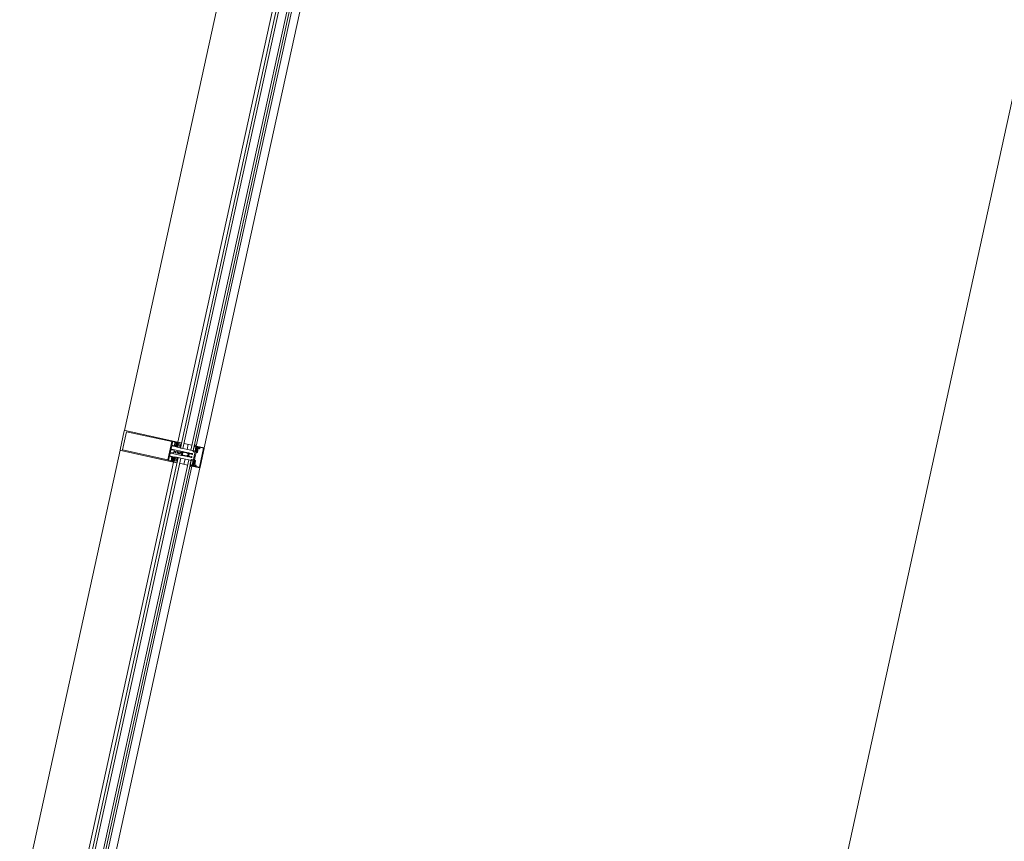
# Model space of a CAD drawing. Header units: metres. Extents: x 233012 to 233264, y 553571 to 554014.
# Tile 138 of 256: x 233196.6 to 233199.01, y 553801.85 to 553803.86. Entities that reach past the tile are written whole.
import ezdxf

# ---------------------------------------------------------------- set-up
doc = ezdxf.new("R2010")
doc.units = ezdxf.units.M
for name, color, linetype, lineweight in [('A-NL$1A_detailuitwerking', 252, 'Continuous', 5), ('A-NL$1B_3D-modellen_algemeen', 252, 'Continuous', 5), ('A-NL23_vloeraanzicht', 252, 'Continuous', 5), ('A-NL30_stijlen_dorpels-pui', 252, 'Continuous', 5), ('A-NL38_vlakvullingen-pui', 252, 'Continuous', 5)]:
    doc.layers.add(name, color=color, linetype=linetype, lineweight=lineweight)

# ---------------------------------------------------------------- blocks, each defined once
blk = doc.blocks.new('NLRS_21_CWP_dubbele beglazing_gen_mie - dubbele beglazing_gen-2812561-01_Situatie')
at = {"layer": 'A-NL38_vlakvullingen-pui'}
for p, q in [((0.588, 0.032), (-0.588, 0.032)), ((-0.588, 0.032), (-0.588, 0.026)), ((-0.588, 0.026), (0.588, 0.026)), ((0.588, 0.026), (0.588, 0.032)), ((0.588, 0.006), (-0.588, 0.006)), ((-0.588, 0.006), (-0.588, 0)), ((-0.588, 0), (0.588, 0)), ((0.588, 0), (0.588, 0.006))]:
    blk.add_line(p, q, dxfattribs=at)
blk = doc.blocks.new('Rectangular Mullion - NLRS_31_CWM_vliesgevelprofiel bxh 50x200_gen_mie-2811811-01_Situatie')
at = {"layer": 'A-NL30_stijlen_dorpels-pui'}
for p, q in [((233199.8898, 553827.935), (233199.6439, 553826.8115)), ((233200.0207, 553827.9063), (233199.7748, 553826.7829)), ((233200.0209, 553827.9063), (233200.0294, 553827.9044)), ((233200.0353, 553827.9031), (233200.0548, 553827.8988)), ((233200.0656, 553827.8965), (233199.8198, 553826.7731)), ((233199.8393, 553826.7688), (233200.0851, 553827.8922)), ((233199.7836, 553826.781), (233199.775, 553826.7828)), ((233199.809, 553826.7754), (233199.7895, 553826.7797))]:
    blk.add_line(p, q, dxfattribs=at)
blk = doc.blocks.new('Rectangular Mullion - vliesgevelprofiel_gen_bxh200x50-V52-01_Situatie')
at = {"layer": 'A-NL30_stijlen_dorpels-pui'}
blk.add_hatch(color=256, dxfattribs=at).paths.add_polyline_path([(-0.025, 0.0408), (-0.0235, 0.0538), (-0.025, 0.1735)])
at = {"layer": 'A-NL$1A_detailuitwerking'}
for p, q in [((-0.025, 0.1735), (-0.025, 0.0408)), ((0.0235, 0.175), (-0.0235, 0.175)), ((-0.0229, 0.0561), (-0.0229, 0.1692)), ((-0.0229, 0.1692), (0.0229, 0.1692)), ((0.0229, 0.1692), (0.0229, 0.0561)), ((0.025, 0.0408), (0.025, 0.1735)), ((-0.0235, 0.0481), (-0.0235, 0.0538)), ((-0.0235, 0.0538), (-0.0141, 0.0538)), ((0.0229, 0.0561), (-0.0229, 0.0561)), ((-0.0141, 0.0538), (-0.0141, 0.0481)), ((-0.0126, 0.0413), (-0.0126, 0.0533)), ((-0.0121, 0.0538), (-0.0065, 0.0538)), ((-0.005, 0.0523), (-0.005, 0.0253)), ((-0.0032, 0.0459), (-0.0032, 0.0533)), ((-0.0027, 0.0538), (0.0027, 0.0538)), ((0.0032, 0.0533), (0.0032, 0.0459)), ((0.005, 0.0253), (0.005, 0.0523)), ((0.0065, 0.0538), (0.0121, 0.0538)), ((0.0126, 0.0533), (0.0126, 0.0413)), ((0.0141, 0.0481), (0.0141, 0.0538)), ((0.0141, 0.0538), (0.0235, 0.0538)), ((0.0235, 0.0538), (0.0235, 0.0481)), ((-0.025, 0.0408), (-0.0231, 0.0408)), ((-0.0236, 0.0408), (-0.025, 0.0408)), ((-0.025, 0.0408), (-0.025, 0.0329)), ((-0.025, 0.0329), (-0.0245, 0.032)), ((-0.0245, 0.032), (-0.0197, 0.032)), ((-0.0229, 0.0401), (-0.0236, 0.0408)), ((-0.0217, 0.0481), (-0.0235, 0.0481)), ((-0.0235, 0.0422), (-0.0235, 0.0449)), ((-0.0235, 0.0449), (-0.0141, 0.0449)), ((-0.0217, 0.0422), (-0.0235, 0.0422)), ((-0.0231, 0.0408), (-0.0217, 0.0422)), ((-0.0219, 0.0408), (-0.023, 0.0408)), ((-0.0229, 0.0469), (-0.0217, 0.0481)), ((-0.0216, 0.0401), (-0.0229, 0.0401)), ((-0.0228, 0.0402), (-0.0214, 0.0401)), ((-0.0218, 0.0445), (-0.0226, 0.0435)), ((-0.0212, 0.0472), (-0.0222, 0.0461)), ((-0.0216, 0.0384), (-0.016, 0.0384)), ((-0.0216, 0.0349), (-0.0216, 0.0384)), ((-0.016, 0.0349), (-0.0216, 0.0349)), ((-0.0212, 0.0417), (-0.0212, 0.0429)), ((-0.0207, 0.0434), (-0.0197, 0.0434)), ((-0.0198, 0.0412), (-0.0207, 0.0412)), ((-0.0171, 0.0475), (-0.0205, 0.0475)), ((-0.0176, 0.044), (-0.02, 0.044)), ((-0.0192, 0.0427), (-0.0198, 0.0412)), ((-0.0197, 0.032), (-0.0189, 0.0334)), ((-0.0178, 0.0412), (-0.0184, 0.0427)), ((-0.0179, 0.0434), (-0.0169, 0.0434)), ((-0.0169, 0.0412), (-0.0178, 0.0412)), ((-0.0157, 0.0331), (-0.017, 0.0336)), ((-0.0167, 0.0343), (-0.0143, 0.0332)), ((-0.0154, 0.0461), (-0.0164, 0.0472)), ((-0.0164, 0.0429), (-0.0164, 0.0417)), ((-0.0161, 0.0402), (-0.0147, 0.0402)), ((-0.016, 0.0384), (-0.016, 0.0349)), ((-0.0141, 0.0481), (-0.0159, 0.0481)), ((-0.0159, 0.0481), (-0.0147, 0.0469)), ((-0.0141, 0.0422), (-0.0159, 0.0422)), ((-0.0159, 0.0422), (-0.0145, 0.0408)), ((-0.015, 0.0435), (-0.0158, 0.0445)), ((-0.0146, 0.0389), (-0.0158, 0.0401)), ((-0.0126, 0.0408), (-0.0157, 0.0408)), ((-0.0135, 0.0329), (-0.0157, 0.0331)), ((-0.0145, 0.0408), (-0.0131, 0.0408)), ((-0.0143, 0.0332), (-0.0126, 0.0332)), ((-0.0141, 0.0449), (-0.0141, 0.0422)), ((-0.0137, 0.032), (-0.0129, 0.032)), ((-0.0126, 0.0332), (-0.0126, 0.0408)), ((-0.0034, 0.0248), (-0.005, 0.0248)), ((-0.005, 0.0248), (-0.005, 0.0107)), ((-0.0045, 0.0248), (-0.0035, 0.0248)), ((0.0027, 0.0454), (-0.0027, 0.0454)), ((-0.0025, 0.0267), (-0.002, 0.0283)), ((-0.0025, 0.0258), (-0.0025, 0.0267)), ((-0.002, 0.0406), (-0.0009, 0.0426)), ((-0.002, 0.0283), (-0.002, 0.0406)), ((-0.0009, 0.0363), (-0.0019, 0.0346)), ((-0.0013, 0.0338), (-0.0004, 0.0354)), ((0.0004, 0.0353), (0.0013, 0.0338)), ((0.0009, 0.0426), (0.002, 0.0406)), ((0.0019, 0.0346), (0.0009, 0.0363)), ((0.002, 0.0406), (0.002, 0.0283)), ((0.002, 0.0283), (0.0025, 0.0267)), ((0.0025, 0.0267), (0.0025, 0.0258)), ((0.005, 0.0248), (0.0034, 0.0248)), ((0.0035, 0.0248), (0.0045, 0.0248)), ((0.005, 0.0107), (0.005, 0.0248)), ((0.0157, 0.0408), (0.0126, 0.0408)), ((0.0126, 0.0408), (0.0126, 0.0332)), ((0.0126, 0.0332), (0.0143, 0.0332)), ((0.0129, 0.032), (0.0137, 0.032)), ((0.0131, 0.0408), (0.0145, 0.0408)), ((0.0157, 0.0331), (0.0135, 0.0329)), ((0.0159, 0.0481), (0.0141, 0.0481)), ((0.0141, 0.0422), (0.0141, 0.0449)), ((0.0141, 0.0449), (0.0235, 0.0449)), ((0.0159, 0.0422), (0.0141, 0.0422)), ((0.0143, 0.0332), (0.0167, 0.0343)), ((0.0145, 0.0408), (0.0159, 0.0422)), ((0.0158, 0.0401), (0.0146, 0.0389)), ((0.0147, 0.0469), (0.0159, 0.0481)), ((0.0147, 0.0402), (0.0161, 0.0402)), ((0.0158, 0.0445), (0.015, 0.0435)), ((0.0164, 0.0472), (0.0154, 0.0461)), ((0.017, 0.0336), (0.0157, 0.0331)), ((0.016, 0.0349), (0.016, 0.0384)), ((0.016, 0.0384), (0.0216, 0.0384)), ((0.0216, 0.0349), (0.016, 0.0349)), ((0.0164, 0.0417), (0.0164, 0.0429)), ((0.0169, 0.0434), (0.0179, 0.0434)), ((0.0178, 0.0412), (0.0169, 0.0412)), ((0.0205, 0.0475), (0.0171, 0.0475)), ((0.02, 0.044), (0.0176, 0.044)), ((0.0184, 0.0427), (0.0178, 0.0412)), ((0.0189, 0.0334), (0.0197, 0.032)), ((0.0198, 0.0412), (0.0192, 0.0427)), ((0.0197, 0.0434), (0.0207, 0.0434)), ((0.0197, 0.032), (0.0245, 0.032)), ((0.0207, 0.0412), (0.0198, 0.0412)), ((0.0222, 0.0461), (0.0212, 0.0472)), ((0.0212, 0.0429), (0.0212, 0.0417)), ((0.0214, 0.0401), (0.0228, 0.0402)), ((0.0229, 0.0401), (0.0216, 0.0401)), ((0.0216, 0.0384), (0.0216, 0.0349)), ((0.0235, 0.0481), (0.0217, 0.0481)), ((0.0217, 0.0481), (0.0229, 0.0469)), ((0.0235, 0.0422), (0.0217, 0.0422)), ((0.0217, 0.0422), (0.0231, 0.0408)), ((0.0226, 0.0435), (0.0218, 0.0445)), ((0.023, 0.0408), (0.0219, 0.0408)), ((0.0236, 0.0408), (0.0229, 0.0401)), ((0.0231, 0.0408), (0.025, 0.0408)), ((0.0235, 0.0449), (0.0235, 0.0422)), ((0.025, 0.0408), (0.0236, 0.0408)), ((0.0245, 0.032), (0.025, 0.0329)), ((0.025, 0.0329), (0.025, 0.0408)), ((-0.0217, 0), (-0.0227, -0.0018)), ((-0.0105, 0), (-0.0217, 0)), ((-0.0099, -0.0011), (-0.0105, 0)), ((-0.0037, 0.0075), (-0.005, 0.0069)), ((-0.005, 0.0069), (-0.005, 0.0011)), ((-0.0048, 0.0098), (-0.0037, 0.0075)), ((-0.0037, 0.0011), (-0.0037, 0.0047)), ((-0.0027, 0.0011), (-0.0037, 0.0011)), ((-0.0035, 0.0119), (-0.0035, 0.0228)), ((-0.0026, 0.0119), (-0.0035, 0.0119)), ((-0.0034, 0.0055), (-0.0007, 0.0082)), ((-0.003, 0.0233), (-0.0017, 0.0233)), ((-0.0026, 0.0096), (-0.0026, 0.0119)), ((-0.0017, 0.0233), (-0.0005, 0.024)), ((-0.0011, 0.0099), (-0.0017, 0.0092)), ((0.0005, 0.024), (0.0017, 0.0233)), ((0.0007, 0.0082), (0.0034, 0.0055)), ((0.0017, 0.0092), (0.0011, 0.0099)), ((0.0017, 0.0233), (0.003, 0.0233)), ((0.0035, 0.0119), (0.0026, 0.0119)), ((0.0026, 0.0119), (0.0026, 0.0096)), ((0.0037, 0.0011), (0.0027, 0.0011)), ((0.0035, 0.0228), (0.0035, 0.0119)), ((0.0037, 0.0075), (0.0048, 0.0098)), ((0.005, 0.0069), (0.0037, 0.0075)), ((0.0037, 0.0047), (0.0037, 0.0011)), ((0.005, 0.0011), (0.005, 0.0069)), ((0.0105, 0), (0.0099, -0.0011)), ((0.0217, 0), (0.0105, 0)), ((0.0227, -0.0018), (0.0217, 0)), ((-0.0239, -0.005), (-0.025, -0.005)), ((-0.025, -0.005), (-0.025, -0.0235)), ((-0.0249, -0.0027), (-0.0248, -0.0045)), ((-0.0248, -0.0045), (-0.0193, -0.0045)), ((-0.0227, -0.0086), (-0.0239, -0.005)), ((-0.0237, -0.0122), (-0.0234, -0.0111)), ((-0.0237, -0.0235), (-0.0237, -0.0122)), ((0.0237, -0.0235), (-0.0237, -0.0235)), ((-0.0203, -0.005), (-0.0235, -0.005)), ((-0.0235, -0.005), (-0.0225, -0.0088)), ((-0.0207, -0.008), (-0.0207, -0.0064)), ((-0.0207, -0.0064), (-0.0195, -0.0064)), ((-0.0205, -0.0144), (-0.0205, -0.0115)), ((-0.0195, -0.0055), (-0.0203, -0.005)), ((-0.02, -0.011), (-0.0108, -0.011)), ((-0.0194, -0.0062), (-0.0199, -0.0068)), ((-0.0199, -0.0068), (-0.0194, -0.0076)), ((-0.0113, -0.009), (-0.0197, -0.009)), ((-0.0195, -0.0064), (-0.0195, -0.0055)), ((-0.0185, -0.0064), (-0.0185, -0.0048)), ((-0.0185, -0.0048), (-0.0172, -0.0048)), ((-0.0163, -0.0064), (-0.0185, -0.0064)), ((-0.018, -0.0071), (-0.0142, -0.0071)), ((-0.0172, -0.0048), (-0.0163, -0.0064)), ((-0.0159, -0.0064), (-0.015, -0.0048)), ((-0.0137, -0.0064), (-0.0159, -0.0064)), ((-0.015, -0.0048), (-0.0137, -0.0048)), ((-0.0137, -0.0048), (-0.0137, -0.0064)), ((-0.0129, -0.0045), (-0.0099, -0.0045)), ((-0.0123, -0.0068), (-0.0128, -0.0062)), ((-0.0128, -0.0076), (-0.0123, -0.0068)), ((-0.0117, -0.005), (-0.0125, -0.0055)), ((-0.0125, -0.0055), (-0.0125, -0.0064)), ((-0.0125, -0.0064), (-0.0113, -0.0064)), ((0, -0.005), (-0.0117, -0.005)), ((-0.0113, -0.0064), (-0.0113, -0.009)), ((-0.0099, -0.0045), (-0.0099, -0.0011)), ((-0.0098, -0.01), (-0.0098, -0.0091)), ((-0.0088, -0.0081), (0, -0.0081)), ((0.0117, -0.005), (0, -0.005)), ((0, -0.0081), (0.0088, -0.0081)), ((0.0098, -0.0091), (0.0098, -0.01)), ((0.0099, -0.0011), (0.0099, -0.0045)), ((0.0099, -0.0045), (0.0129, -0.0045)), ((0.0108, -0.011), (0.02, -0.011)), ((0.0113, -0.009), (0.0113, -0.0064)), ((0.0113, -0.0064), (0.0125, -0.0064)), ((0.0197, -0.009), (0.0113, -0.009)), ((0.0125, -0.0055), (0.0117, -0.005)), ((0.0128, -0.0062), (0.0123, -0.0068)), ((0.0123, -0.0068), (0.0128, -0.0076)), ((0.0125, -0.0064), (0.0125, -0.0055)), ((0.0137, -0.0064), (0.0137, -0.0048)), ((0.0137, -0.0048), (0.015, -0.0048)), ((0.0159, -0.0064), (0.0137, -0.0064)), ((0.0142, -0.0071), (0.018, -0.0071)), ((0.015, -0.0048), (0.0159, -0.0064)), ((0.0163, -0.0064), (0.0172, -0.0048)), ((0.0185, -0.0064), (0.0163, -0.0064)), ((0.0172, -0.0048), (0.0185, -0.0048)), ((0.0185, -0.0048), (0.0185, -0.0064)), ((0.0193, -0.0045), (0.0248, -0.0045)), ((0.0199, -0.0068), (0.0194, -0.0062)), ((0.0194, -0.0076), (0.0199, -0.0068)), ((0.0203, -0.005), (0.0195, -0.0055)), ((0.0195, -0.0055), (0.0195, -0.0064)), ((0.0195, -0.0064), (0.0207, -0.0064)), ((0.0235, -0.005), (0.0203, -0.005)), ((0.0205, -0.0115), (0.0205, -0.0144)), ((0.0207, -0.0064), (0.0207, -0.008)), ((0.0225, -0.0088), (0.0235, -0.005)), ((0.0239, -0.005), (0.0227, -0.0086)), ((0.0234, -0.0111), (0.0237, -0.0122)), ((0.0237, -0.0122), (0.0237, -0.0235)), ((0.025, -0.005), (0.0239, -0.005)), ((0.0248, -0.0045), (0.0249, -0.0027)), ((0.025, -0.0235), (0.025, -0.005)), ((-0.0235, -0.025), (0.0235, -0.025))]:
    blk.add_line(p, q, dxfattribs=at)
for centre, radius, start, end in [((0.0479, 0.0302), 0.0494, 175.7977, 184.735), ((-0.0479, 0.0302), 0.0494, 355.265, 4.2023), ((-0.0479, 0.0302), 0.05, 1.4173, 5.0304), ((-0.0405, -0.0208), 0.02, 18.18, 31.3119)]:
    blk.add_arc(centre, radius, start, end, dxfattribs=at)
for centre, major_axis, start_param, end_param in [((-0.0235, 0.1735), (0, 0.0015), 0, 1.570797), ((0.0235, 0.1735), (-0.00134, 0.00068), 3.610616, 5.181413), ((-0.0121, 0.0533), (0.000438, 0.000241), 1.068763, 2.639559), ((-0.0065, 0.0523), (0.00106, 0.00106), 5.497787, 7.068583), ((-0.0027, 0.0533), (0.000417, 0.000275), 0.987844, 2.55864), ((0.0027, 0.0533), (0.000479, 0.000145), 5.989184, 7.55998), ((0.0065, 0.0523), (0.00145, 0.00038), 1.314602, 2.885398), ((0.0121, 0.0533), (0.0005, 0.000018), 6.247532, 7.818328), ((-0.0226, 0.0465), (0.00015, 0.000477), 1.089743, 4.231336), ((-0.0228, 0.0405), (-0.000272, 0.000187), 5.926495, 8.415104), ((-0.0218, 0.0434), (-0.00042, 0.000656), 0.855684, 2.323661), ((-0.019, 0.0419), (-0.0029, 0.00121), 0.143822, 0.749382), ((-0.0212, 0.044), (0.00074, 0.000305), 0.481671, 2.052467), ((-0.0187, 0.0434), (-0.00275, 0.00338), 1.737235, 3.180711), ((-0.0188, 0.0437), (0.00421, 0.00128), 3.790712, 5.063531), ((-0.0205, 0.0465), (-0.000747, 0.000665), 5.439233, 6.224631), ((-0.0207, 0.0429), (0.000191, 0.000462), 0.392699, 1.963495), ((-0.0207, 0.0417), (0, 0.0005), 1.570796, 3.141593), ((-0.0198, 0.0449), (0.000871, 0.000312), 3.119136, 4.159926), ((-0.0197, 0.0429), (0.00029, 0.000418), 4.931333, 6.889198), ((-0.0137, 0.0427), (-0.0037, 0.01), 2.275457, 2.785703), ((-0.0179, 0.0429), (0, 0.000509), 0, 1.957866), ((-0.0178, 0.0449), (0.000078, 0.000922), 3.434707, 4.475497), ((-0.0168, 0.034), (0.000208, 0.000281), 0.218792, 3.289317), ((-0.0171, 0.0465), (0.000949, 0.000316), 0.463648, 1.249046), ((-0.0164, 0.044), (-0.000794, 0.000098), 3.979138, 5.533029), ((-0.0169, 0.0429), (0.000178, 0.000467), 5.07571, 6.646506), ((-0.0169, 0.0417), (0.000224, 0.000447), 3.60524, 5.176037), ((-0.0186, 0.0419), (-0.00309, 0.00055), 2.965091, 3.571207), ((-0.0158, 0.0434), (-0.000096, 0.000774), 3.265663, 4.733634), ((-0.015, 0.0465), (0.000009, 0.0005), 2.374704, 5.516297), ((-0.0147, 0.0395), (0.000532, 0.000373), 4.187828, 7.242969), ((-0.0134, 0.0323), (0.000476, 0.000365), 5.105496, 7.288456), ((-0.0131, 0.0413), (0.000491, 0.000095), 4.522136, 6.092932), ((-0.0045, 0.0253), (-0.000073, 0.000495), 1.425068, 2.995864), ((-0.0035, 0.0258), (-0.000759, 0.000651), 2.27987, 3.850666), ((-0.0034, 0.0263), (0.00085, 0.00123), 3.746317, 5.392409), ((-0.0027, 0.0459), (-0.000101, 0.00049), 1.36835, 2.939147), ((0.0479, 0.0302), (0.0263, 0.0425), 2.037369, 2.10043), ((0, 0.0261), (-0.000916, 0.000916), 0.784951, 2.35613), ((0, 0.0421), (-0.001, 0.00003), 3.695167, 5.789562), ((0, 0.0358), (-0.000551, 0.000835), 4.652438, 6.72012), ((0, 0.0231), (0.00026, 0.000968), 6.024039, 7.050589), ((0, 0.0351), (0.000492, 0.000091), 0.340637, 2.397257), ((0, 0.0261), (0.000916, 0.000916), 3.926865, 5.498043), ((0.0034, 0.0263), (0.00106, 0.00106), 2.280898, 3.926991), ((0.0035, 0.0258), (0.000894, 0.000447), 2.677945, 4.248741), ((0.0027, 0.0459), (0.000069, 0.000495), 3.280743, 4.851539), ((0.0045, 0.0253), (0.000491, 0.000095), 4.522136, 6.092932), ((0.0131, 0.0413), (0.000045, 0.000498), 1.660723, 3.231519), ((0.0134, 0.0323), (-0.000526, 0.000289), 5.127272, 7.310232), ((0.0137, 0.0427), (0.00589, 0.00893), 3.724545, 4.234792), ((0.0147, 0.0395), (0.000479, 0.000439), 0.828624, 3.883765), ((0.015, 0.0465), (-0.00008, 0.000494), 0.624523, 3.766116), ((0.0158, 0.0434), (-0.000361, 0.000691), 0.944564, 2.412535), ((0.0186, 0.0419), (-0.00309, 0.00057), 6.211958, 6.818073), ((0.0164, 0.044), (-0.0008, 0.000022), 4.041581, 5.595472), ((0.0187, 0.0434), (0.00408, 0.00154), 3.629782, 5.073258), ((0.0188, 0.0437), (-0.00406, 0.00169), 1.318109, 2.590928), ((0.0171, 0.0465), (0.000973, 0.00023), 1.338972, 2.124371), ((0.0169, 0.0429), (-0.000077, 0.000494), 6.128334, 7.69913), ((0.0169, 0.0417), (0.000224, 0.000447), 2.034444, 3.60524), ((0.0168, 0.034), (0.000051, 0.000346), 3.778279, 6.848805), ((0.0178, 0.0449), (0.000925, 0.000023), 3.437778, 4.478568), ((0.0179, 0.0429), (0.000463, 0.00021), 5.470133, 7.427998), ((0.0197, 0.0429), (0.000384, 0.000334), 0.854261, 2.812127), ((0.0198, 0.0449), (-0.000787, 0.000486), 2.332935, 3.373724), ((0.0205, 0.0465), (-0.00099, 0.000139), 4.066141, 4.851539), ((0.0212, 0.044), (-0.000777, 0.000191), 4.080745, 5.651541), ((0.0207, 0.0429), (-0.000236, 0.000441), 4.220992, 5.791788), ((0.0207, 0.0417), (-0.000199, 0.000459), 2.73277, 4.303566), ((0.019, 0.0419), (-0.00313, 0.00029), 2.882626, 3.488186), ((0.0218, 0.0434), (-0.000764, 0.000153), 2.016696, 3.484673), ((0.0226, 0.0465), (-0.000218, 0.00045), 1.904941, 5.046534), ((0.0228, 0.0405), (0.000011, 0.00033), 3.214304, 5.702913), ((-0.003, 0.0107), (-0.00168, 0.00109), 0.576286, 1.012179), ((-0.004, 0.0011), (-0.000851, 0.000526), 0.553574, 2.300346), ((-0.0037, 0.0011), (-0.000689, 0.000725), 2.206027, 3.952898), ((-0.0027, 0.0047), (0.000973, 0.00023), 2.124361, 2.909769), ((-0.003, 0.0228), (0.000094, 0.000491), 0.190253, 1.761049), ((-0.0021, 0.0096), (-0.000133, 0.000482), 1.269335, 3.656781), ((0, 0.0089), (-0.00064, 0.00136), 5.844841, 6.63087), ((0, 0.0075), (-0.000995, 0.000098), 4.810157, 5.59648), ((0, 0.0089), (0.00106, 0.00106), 0, 0.786029), ((0, 0.0075), (-0.0009, 0.000435), 4.377786, 5.16411), ((0.0021, 0.0096), (0.000017, 0.0005), 2.390403, 4.777849), ((0.0037, 0.0011), (0.000954, 0.000301), 2.836182, 4.583053), ((0.003, 0.0228), (0.000094, 0.000491), 4.902642, 6.473438), ((0.0027, 0.0047), (-0.000433, 0.000901), 4.264357, 5.049764), ((0.004, 0.0011), (-0.000238, 0.000971), 2.725757, 4.472529), ((0.003, 0.0107), (0.00136, 0.00146), 5.026291, 5.462185), ((-0.0275, -0.0005), (-0.000179, 0.000356), 5.816041, 8.699377), ((-0.0289, -0.0059), (0.0019, 0.00472), 5.774591, 6.407606), ((-0.0279, -0.0064), (-0.0034, 0.00526), 4.937872, 5.648125), ((-0.0235, -0.0235), (-0.0013, 0.00074), 0.515188, 2.085985), ((-0.0232, -0.0016), (-0.00002, 0.0005), 2.315222, 4.147817), ((-0.0213, -0.0106), (-0.00021, 0.00212), 0.853429, 1.671043), ((-0.0229, -0.0101), (-0.000186, 0.000572), 6.098445, 8.08587), ((-0.0234, -0.0088), (0.000392, 0.00058), 4.259893, 5.620941), ((-0.0231, -0.0089), (-0.000567, 0.000163), 2.039914, 3.694817), ((-0.021, -0.0144), (0.000426, 0.000262), 2.907544, 5.731836), ((-0.0197, -0.008), (-0.000984, 0.000175), 0.176495, 1.747291), ((-0.02, -0.0115), (-0.000109, 0.000487), 6.059964, 7.63516), ((-0.0136, -0.0055), (-0.00565, 0.00119), 0.037592, 0.33537), ((-0.0188, -0.0071), (0.000752, 0.000274), 3.490658, 5.934119), ((-0.0134, -0.0071), (-0.000545, 0.000585), 0.821052, 3.264513), ((-0.0186, -0.0055), (-0.0054, 0.00202), 3.371602, 3.66938), ((-0.0108, -0.01), (0.00099, 0.000135), 4.576916, 6.147712), ((-0.0088, -0.0091), (0.00016, 0.000986), 0.160875, 1.731672), ((0.0088, -0.0091), (0.000994, 0.000098), 6.184488, 7.755284), ((0.0108, -0.01), (0.000828, 0.00056), 2.546448, 4.117244), ((0.0186, -0.0055), (0.00385, 0.0043), 2.132148, 2.429925), ((0.0134, -0.0071), (-0.000725, 0.000338), 1.134464, 3.577925), ((0.0188, -0.0071), (-0.000545, 0.000585), 0.821052, 3.264513), ((0.0136, -0.0055), (-0.00521, 0.00247), 3.45679, 3.754568), ((0.0197, -0.008), (-0.000792, 0.000609), 2.225893, 3.79669), ((0.02, -0.0115), (0.00025, 0.000432), 5.234915, 6.81011), ((0.021, -0.0144), (0.000465, 0.000184), 2.765017, 5.589309), ((0.0405, -0.0208), (0.0079, 0.0184), 1.429922, 1.659117), ((0.0231, -0.0089), (0.000351, 0.000474), 1.933959, 3.588861), ((0.0234, -0.0088), (-0.000694, 0.000089), 6.096728, 7.458055), ((0.0232, -0.0016), (0.000115, 0.000487), 2.326219, 4.158815), ((0.0213, -0.0106), (0.00163, 0.00137), 5.381461, 6.199018), ((0.0229, -0.0101), (-0.000427, 0.000424), 3.377916, 5.36534), ((0.0279, -0.0064), (0.006, 0.00179), 1.341626, 2.05188), ((0.0235, -0.0235), (-0.00046, 0.00143), 2.831899, 4.400972), ((0.0289, -0.0059), (0.00507, 0.00044), 1.742832, 2.375847), ((0.0275, -0.0005), (-0.000114, 0.000382), 3.109846, 5.993182)]:
    blk.add_ellipse(centre, major_axis=major_axis, ratio=1, start_param=start_param, end_param=end_param, dxfattribs=at)
blk = doc.blocks.new('Rectangular Mullion - NLRS_31_CWM_vliesgevelprofiel bxh 50x200_gen_mie-V61-01_Situatie')
at = {"layer": 'A-NL30_stijlen_dorpels-pui'}
for p, q in [((-0.025, 0.025), (0.025, 0.025)), ((-0.025, 0.005), (-0.025, 0.025)), ((0.025, 0.025), (0.025, 0.005)), ((-0.012, 0.005), (-0.025, 0.005)), ((-0.012, -0.041), (-0.012, 0.005)), ((0.025, 0.005), (0.012, 0.005)), ((0.012, 0.005), (0.012, -0.041)), ((-0.025, -0.041), (-0.012, -0.041)), ((0.012, -0.041), (0.025, -0.041))]:
    blk.add_line(p, q, dxfattribs=at)
blk = doc.blocks.new('NLRS_41_GM_WPB_geisoleerde kantplank_gen_mie - d_175-6804788-01_Situatie')
at = {"layer": 'A-NL$1B_3D-modellen_algemeen'}
for p, q in [((-5.3675, 0.015), (-5.3805, 0.015)), ((-5.3305, 0.015), (-5.3435, 0.015))]:
    blk.add_line(p, q, dxfattribs=at)

msp = doc.modelspace()

# ---------------------------------------------------------------- linework, layer by layer
at = {"layer": 'A-NL23_vloeraanzicht'}
msp.add_line((233202.9105, 553821.4135), (233198.2044, 553799.9074), dxfattribs=at)

# ---------------------------------------------------------------- block references
at = {"layer": 'A-NL$1B_3D-modellen_algemeen', "rotation": 77.6567290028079}
msp.add_blockref('NLRS_41_GM_WPB_geisoleerde kantplank_gen_mie - d_175-6804788-01_Situatie', (233198.1636, 553808.0242), dxfattribs=at)
at = {"layer": 'A-NL30_stijlen_dorpels-pui'}
for p in [(-2.7908, -23.9572), (-3.0473, -25.1295)]:
    msp.add_blockref('Rectangular Mullion - NLRS_31_CWM_vliesgevelprofiel bxh 50x200_gen_mie-2811811-01_Situatie', p, dxfattribs=at)
at = {"layer": 'A-NL30_stijlen_dorpels-pui', "rotation": 77.656729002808}
msp.add_blockref('Rectangular Mullion - vliesgevelprofiel_gen_bxh200x50-V52-01_Situatie', (233197.0187, 553802.7925), dxfattribs=at)
at = {"layer": 'A-NL30_stijlen_dorpels-pui', "extrusion": (0, 0, -1), "rotation": 102.343270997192}
msp.add_blockref('Rectangular Mullion - NLRS_31_CWM_vliesgevelprofiel bxh 50x200_gen_mie-V61-01_Situatie', (-233197.0187, 553802.7925), dxfattribs=at)
at = {"layer": 'A-NL38_vlakvullingen-pui', "rotation": 77.656729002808}
for p in [(233197.147, 553803.3786), (233196.8905, 553802.2064)]:
    msp.add_blockref('NLRS_21_CWP_dubbele beglazing_gen_mie - dubbele beglazing_gen-2812561-01_Situatie', p, dxfattribs=at)

doc.saveas('drawing.dxf')
